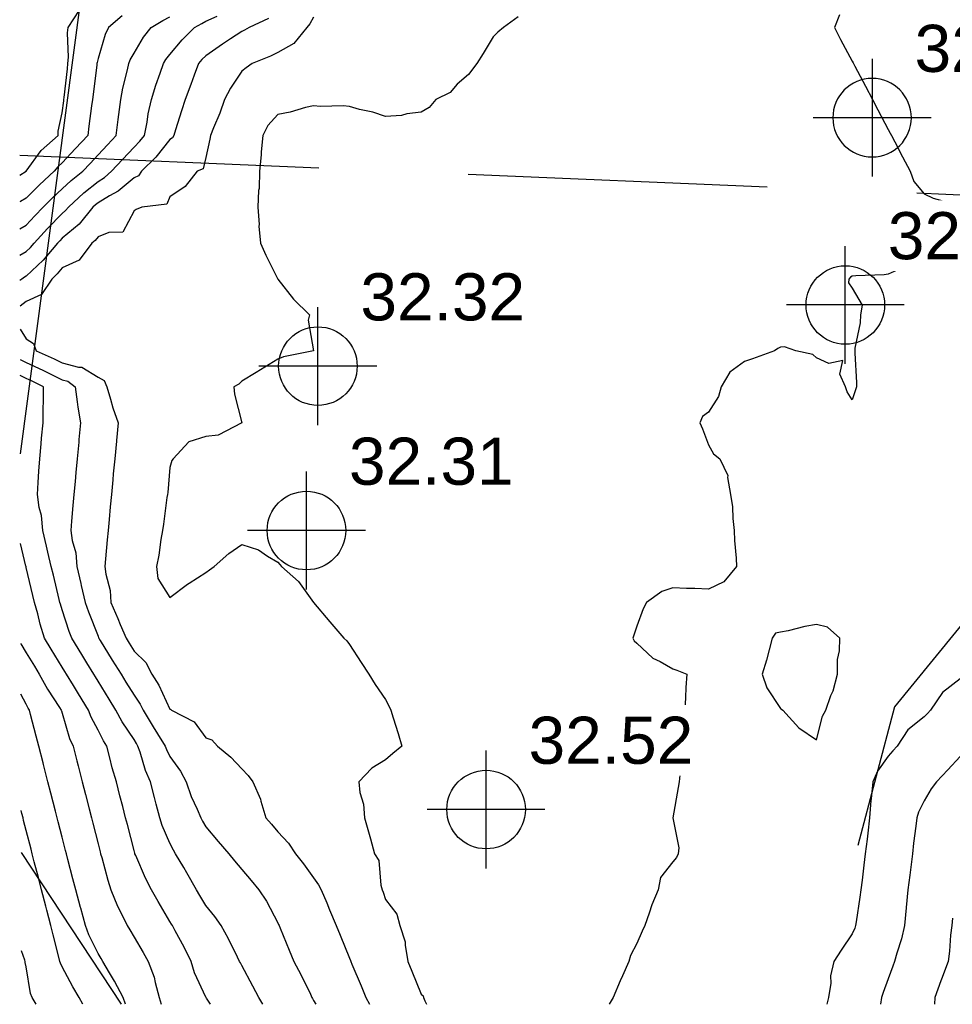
# Model space of a CAD drawing. Header units: feet. Extents: x 3864848 to 3865083, y 295718 to 295949.
# Tile 1 of 7: x 3864848 to 3864926, y 295720 to 295803. Entities that reach past the tile are written whole.
import ezdxf

# ---------------------------------------------------------------- set-up
doc = ezdxf.new("R2010")
doc.units = ezdxf.units.FT
doc.header["$LTSCALE"] = 100
doc.header["$MEASUREMENT"] = 0
doc.linetypes.add('HIDDEN', pattern=[0.375, 0.25, -0.125])
for name, color, linetype in [('C-TOPO-Primaire', 3, 'CONTINUOUS'), ('C-TOPO-Secondaire', 42, 'CONTINUOUS'), ('CL', 4, 'CONTINUOUS'), ('DASH', 3, 'HIDDEN'), ('RPROP', 1, 'CONTINUOUS')]:
    doc.layers.add(name, color=color, linetype=linetype)
doc.layers.add('G-ANNO-DIMS', color=1, linetype='CONTINUOUS', lineweight=30)
doc.styles.add('Arial', font='arial.ttf', dxfattribs={"height": 1200})

# ---------------------------------------------------------------- blocks, each defined once
blk = doc.blocks.new('Cotes d_élévation - Cote d_élévation - Cible remplie-175860-Plan Masse')
at = {"layer": 'G-ANNO-DIMS'}
for p, q in [((0, -3), (0, 3)), ((3, 0), (-3, 0))]:
    blk.add_line(p, q, dxfattribs=at)
blk.add_circle((0, 0), 2, dxfattribs=at)

msp = doc.modelspace()

# ---------------------------------------------------------------- linework, layer by layer
at = {"layer": 'C-TOPO-Primaire', "linetype": 'Continuous'}
for points, elevation in [([(3864848.361, 295783.062), (3864848.891, 295783.364), (3864849.246, 295783.705), (3864849.548, 295784.059), (3864850.663, 295785.287), (3864851.891, 295786.532), (3864852.178, 295786.773), (3864852.413, 295787.059), (3864853.696, 295788.255), (3864854.891, 295789.22), (3864855.415, 295789.535), (3864856.019, 295790.059), (3864856.92, 295791.03), (3864857.891, 295792.085), (3864858.378, 295792.572), (3864858.78, 295793.059), (3864858.989, 295794.157), (3864859.084, 295794.866), (3864859.344, 295796.059), (3864859.712, 295797.239), (3864860.075, 295798.243), (3864860.35, 295799.059), (3864860.56, 295799.39), (3864860.891, 295799.8), (3864861.904, 295801.046), (3864862.946, 295802.059), (3864863.549, 295802.402), (3864863.891, 295802.596), (3864864.836, 295803.005)], 100), ([(3864868.664, 295720.491), (3864868.325, 295721.059), (3864867.826, 295721.995), (3864866.891, 295723.731), (3864866.776, 295723.944), (3864866.713, 295724.059), (3864866.533, 295724.418), (3864865.796, 295725.964), (3864865.18, 295727.059), (3864864.643, 295727.811), (3864863.891, 295728.737), (3864863.403, 295729.571), (3864863.117, 295730.059), (3864862.301, 295731.47), (3864862.045, 295731.906), (3864861.369, 295733.059), (3864861.198, 295733.366), (3864860.891, 295733.952), (3864860.257, 295735.425), (3864860.048, 295736.059), (3864859.756, 295737.194), (3864859.607, 295737.775), (3864859.277, 295739.059), (3864858.845, 295740.014), (3864858.406, 295741.545), (3864858.221, 295742.059), (3864858.095, 295742.264), (3864857.891, 295742.597), (3864856.909, 295744.078), (3864856.38, 295745.059), (3864855.812, 295745.981), (3864854.891, 295747.471), (3864854.666, 295747.834), (3864854.527, 295748.059), (3864853.95, 295749.001), (3864853.525, 295749.693), (3864852.686, 295751.059), (3864852.47, 295751.639), (3864851.891, 295753.446), (3864851.742, 295753.91), (3864851.701, 295754.059), (3864851.641, 295754.309), (3864851.158, 295756.327), (3864850.983, 295757.059), (3864850.697, 295758.254), (3864850.579, 295758.747), (3864850.264, 295760.059), (3864850.151, 295761.32), (3864849.963, 295761.987), (3864849.826, 295763.059), (3864849.894, 295764.062), (3864849.942, 295765.008), (3864850.016, 295766.059), (3864850.132, 295767.301), (3864850.177, 295767.774), (3864850.297, 295769.059), (3864850.305, 295770.473), (3864850.318, 295770.633), (3864850.324, 295772.059), (3864849.376, 295772.545), (3864848.891, 295772.768), (3864848.383, 295773.006)], 100), ([(3864926.891, 295747.672), (3864925.427, 295746.523), (3864924.411, 295745.059), (3864924.16, 295744.79), (3864923.891, 295744.499), (3864922.525, 295743.426), (3864921.626, 295742.059), (3864921.278, 295741.672), (3864920.891, 295741.202), (3864919.989, 295739.962), (3864919.596, 295739.059), (3864919.468, 295737.637), (3864919.45, 295737.5), (3864919.332, 295736.059), (3864919.175, 295734.775), (3864919.118, 295734.286), (3864918.969, 295733.059), (3864918.853, 295732.097), (3864918.7, 295730.868), (3864918.602, 295730.059), (3864918.523, 295729.428), (3864918.203, 295727.371), (3864918.162, 295727.059), (3864918.091, 295726.86), (3864917.891, 295726.363), (3864916.946, 295725.005), (3864916.355, 295724.059), (3864916.068, 295722.882), (3864916.096, 295722.265), (3864915.913, 295721.059), (3864915.774, 295720.491)], 110), ([(3864849.71, 295720.491), (3864849.371, 295721.059), (3864849.238, 295721.406), (3864848.891, 295723.631), (3864848.813, 295723.981), (3864848.804, 295724.059), (3864848.764, 295724.186), (3864848.488, 295724.955)], 90)]:
    msp.add_lwpolyline(points, dxfattribs=dict(at, elevation=elevation))
at = {"layer": 'C-TOPO-Secondaire', "linetype": 'Continuous'}
for points, elevation in [([(3864848.346, 295789.747), (3864848.891, 295790.059), (3864850.143, 295791.807), (3864851.546, 295793.059), (3864851.543, 295793.407), (3864851.891, 295794.934), (3864852.018, 295795.933), (3864852.034, 295796.059), (3864852.053, 295796.222), (3864852.323, 295798.628), (3864852.375, 295799.059), (3864852.427, 295799.595), (3864852.332, 295801.618), (3864852.391, 295802.059), (3864853.343, 295803.511)], 94), ([(3864916.83, 295803.12), (3864916.391, 295802.059), (3864916.908, 295801.076), (3864917.891, 295799.253), (3864917.959, 295799.127), (3864917.994, 295799.059), (3864918.109, 295798.841), (3864918.988, 295797.157), (3864919.575, 295796.059), (3864920.029, 295795.197), (3864920.891, 295793.56), (3864921.062, 295793.23), (3864921.15, 295793.059), (3864921.437, 295792.514), (3864922.091, 295791.259), (3864922.733, 295790.059), (3864923.028, 295789.197), (3864923.891, 295788.174), (3864924.641, 295787.809), (3864926.691, 295787.259)], 108), ([(3864856.903, 295803.047), (3864855.768, 295802.059), (3864855.478, 295801.472), (3864854.891, 295799.473), (3864854.803, 295799.148), (3864854.794, 295799.059), (3864854.781, 295798.949), (3864854.466, 295796.485), (3864854.415, 295796.059), (3864854.344, 295795.513), (3864854.124, 295793.827), (3864854.025, 295793.059), (3864852.999, 295791.952), (3864851.891, 295790.771), (3864851.519, 295790.432), (3864851.235, 295790.059), (3864850.01, 295788.94), (3864848.891, 295787.812), (3864848.413, 295787.537), (3864848.351, 295787.502)], 96), ([(3864848.356, 295785.251), (3864848.891, 295785.559), (3864849.604, 295786.347), (3864850.306, 295787.059), (3864851.096, 295787.855), (3864851.891, 295788.585), (3864852.656, 295789.294), (3864853.619, 295790.059), (3864854.235, 295790.716), (3864854.891, 295791.424), (3864855.678, 295792.272), (3864856.403, 295793.059), (3864856.573, 295794.378), (3864856.626, 295794.794), (3864856.788, 295796.059), (3864856.959, 295796.991), (3864857.35, 295798.519), (3864857.462, 295799.059), (3864857.58, 295799.371), (3864857.891, 295799.924), (3864858.69, 295801.26), (3864859.319, 295802.059), (3864860.288, 295802.663), (3864860.891, 295802.956)], 98), ([(3864869.121, 295802.829), (3864867.497, 295802.059), (3864867.109, 295801.841), (3864866.891, 295801.744), (3864865.958, 295801.126), (3864865.272, 295800.678), (3864863.891, 295799.71), (3864863.562, 295799.389), (3864863.288, 295799.059), (3864862.923, 295798.091), (3864862.631, 295797.319), (3864862.156, 295796.059), (3864861.854, 295795.097), (3864861.362, 295793.531), (3864861.215, 295793.059), (3864861.103, 295792.848), (3864860.891, 295792.707), (3864859.707, 295791.244), (3864858.523, 295790.059), (3864858.264, 295789.686), (3864857.891, 295789.509), (3864856.561, 295788.39), (3864855.831, 295788), (3864854.891, 295787.434), (3864854.684, 295787.267), (3864854.461, 295787.059), (3864853.301, 295785.649), (3864851.891, 295784.463), (3864851.691, 295784.26), (3864851.509, 295784.059), (3864850.304, 295782.647), (3864848.891, 295781.288), (3864848.746, 295781.205), (3864848.516, 295781.059), (3864848.365, 295780.948)], 102), ([(3864872.891, 295802.921), (3864872.584, 295802.366), (3864872.329, 295802.059), (3864871.231, 295800.72), (3864869.891, 295799.983), (3864869.285, 295799.665), (3864867.754, 295799.059), (3864867.249, 295798.702), (3864866.891, 295798.417), (3864865.954, 295796.997), (3864865.438, 295796.059), (3864865.049, 295794.902), (3864864.53, 295793.699), (3864864.282, 295793.059), (3864864.218, 295792.732), (3864863.891, 295791.197), (3864863.677, 295790.274), (3864863.174, 295790.059), (3864862.172, 295788.779), (3864860.891, 295787.917), (3864860.633, 295787.318), (3864858.558, 295787.059), (3864858.08, 295786.871), (3864857.891, 295786.767), (3864856.962, 295784.988), (3864855.79, 295784.958), (3864854.891, 295784.591), (3864854.657, 295784.293), (3864854.368, 295784.059), (3864853.316, 295782.635), (3864851.891, 295781.987), (3864851.468, 295781.482), (3864851.027, 295781.059), (3864850.175, 295779.776), (3864848.891, 295779.192), (3864848.37, 295778.784)], 104), ([(3864889.982, 295802.969), (3864888.748, 295802.059), (3864888.282, 295801.668), (3864887.891, 295801.277), (3864887.048, 295799.902), (3864886.513, 295799.059), (3864885.821, 295798.129), (3864884.891, 295797.345), (3864884.31, 295796.64), (3864883.091, 295796.059), (3864882.558, 295795.393), (3864881.891, 295794.988), (3864880.691, 295794.859), (3864880.244, 295794.707), (3864878.891, 295794.622), (3864877.829, 295794.998), (3864876.728, 295795.222), (3864875.891, 295795.459), (3864875.358, 295795.526), (3864873.478, 295795.472), (3864872.891, 295795.528), (3864872.208, 295795.377), (3864870.948, 295795.002), (3864869.891, 295794.809), (3864869.074, 295793.877), (3864868.656, 295793.059), (3864868.525, 295791.694), (3864868.523, 295791.427), (3864868.364, 295790.059), (3864868.332, 295788.618), (3864868.293, 295788.461), (3864868.243, 295787.059), (3864868.335, 295785.616), (3864868.307, 295785.475), (3864868.466, 295784.059), (3864868.9, 295783.068), (3864869.891, 295781.059), (3864871.215, 295779.383), (3864872.538, 295778.059), (3864872.447, 295777.615), (3864872.891, 295775.059), (3864870.384, 295774.566), (3864869.891, 295774.367), (3864868.462, 295773.488), (3864868.091, 295773.259), (3864866.891, 295772.521), (3864866.66, 295772.29), (3864866.224, 295772.059), (3864866.276, 295771.444), (3864866.891, 295769.059), (3864864.917, 295768.033), (3864863.891, 295767.912), (3864862.475, 295767.475), (3864861.152, 295766.059), (3864861.043, 295765.908), (3864860.891, 295765.31), (3864860.707, 295763.243), (3864860.679, 295763.059), (3864860.639, 295762.808), (3864860.366, 295760.584), (3864860.276, 295760.059), (3864860.141, 295759.309), (3864859.962, 295757.988), (3864859.777, 295757.059), (3864859.871, 295756.04), (3864860.891, 295754.46), (3864862.363, 295755.588), (3864862.506, 295755.675), (3864863.891, 295756.56), (3864864.184, 295756.767), (3864864.583, 295757.059), (3864865.82, 295758.131), (3864866.891, 295758.878), (3864868.286, 295758.455), (3864869.034, 295757.917), (3864869.891, 295757.412), (3864870.058, 295757.226), (3864870.207, 295757.059), (3864871.632, 295755.8), (3864872.891, 295754.059), (3864874.262, 295752.431), (3864875.417, 295751.059), (3864875.666, 295750.835), (3864875.891, 295750.53), (3864876.879, 295749.048), (3864877.506, 295748.059), (3864878.044, 295747.212), (3864878.891, 295745.942), (3864879.197, 295745.366), (3864879.332, 295745.059), (3864879.529, 295744.421), (3864879.946, 295743.114), (3864880.262, 295742.059), (3864879.523, 295741.428), (3864878.891, 295740.917), (3864877.744, 295740.207), (3864876.662, 295739.059), (3864876.762, 295738.189), (3864877.049, 295737.217), (3864877.136, 295736.059), (3864877.533, 295734.702), (3864877.632, 295734.319), (3864877.98, 295733.059), (3864878.328, 295732.496), (3864878.499, 295730.452), (3864878.621, 295730.059), (3864878.698, 295729.867), (3864878.891, 295729.249), (3864879.85, 295728.018), (3864880.1, 295727.059), (3864880.55, 295725.719), (3864880.529, 295725.422), (3864880.772, 295724.059), (3864881.099, 295723.267), (3864881.891, 295721.348), (3864882.031, 295721.199), (3864882.06, 295721.059), (3864882.174, 295720.776), (3864882.321, 295720.491)], 106), ([(3864926.891, 295781.959), (3864925.443, 295782.611), (3864925.368, 295782.583), (3864923.891, 295782.762), (3864922.631, 295782.319), (3864921.641, 295781.809), (3864920.891, 295781.473), (3864920.538, 295781.412), (3864918.172, 295781.341), (3864917.891, 295781.303), (3864917.726, 295781.225), (3864917.591, 295781.059), (3864917.575, 295780.744), (3864917.891, 295780.309), (3864918.722, 295778.89), (3864918.566, 295778.059), (3864918.542, 295777.409), (3864918.109, 295775.278), (3864918.098, 295775.059), (3864918.094, 295774.856), (3864918.249, 295772.418), (3864918.244, 295772.059), (3864918.155, 295771.796), (3864917.891, 295770.969), (3864917.462, 295771.631), (3864917.32, 295772.059), (3864916.848, 295773.103), (3864917.091, 295774.26), (3864915.935, 295774.016), (3864914.891, 295774.488), (3864914.598, 295774.767), (3864913.177, 295775.059), (3864912.237, 295775.406), (3864911.891, 295775.359), (3864911.682, 295775.269), (3864911.391, 295775.059), (3864909.563, 295774.388), (3864908.891, 295774.177), (3864907.664, 295773.287), (3864906.927, 295772.059), (3864906.711, 295771.239), (3864905.891, 295769.948), (3864905.364, 295769.587), (3864905.141, 295769.059), (3864905.369, 295768.538), (3864905.891, 295767.213), (3864906.308, 295766.476), (3864906.829, 295766.059), (3864907.487, 295764.655), (3864907.454, 295764.496), (3864907.705, 295763.059), (3864907.881, 295762.05), (3864907.901, 295761.049), (3864908.034, 295760.059), (3864908.056, 295759.225), (3864908.196, 295757.754), (3864908.218, 295757.059), (3864907.165, 295755.786), (3864905.891, 295755.16), (3864904.733, 295755.217), (3864904.049, 295755.217), (3864902.891, 295755.282), (3864901.987, 295754.964), (3864900.691, 295754.059), (3864900.424, 295753.526), (3864899.891, 295752.059), (3864899.641, 295751.31), (3864899.558, 295751.059), (3864899.669, 295750.837), (3864899.891, 295750.646), (3864901.23, 295749.399), (3864901.841, 295749.109), (3864902.891, 295748.506), (3864903.224, 295748.393), (3864904.058, 295748.059), (3864903.996, 295746.954), (3864903.95, 295746.118), (3864903.891, 295745.059), (3864903.838, 295744.112), (3864903.773, 295742.942), (3864903.724, 295742.059), (3864903.66, 295741.29), (3864903.472, 295739.64), (3864903.42, 295739.059), (3864903.353, 295738.598), (3864902.891, 295736.059), (3864903.4, 295733.568), (3864903.346, 295733.059), (3864903.194, 295732.756), (3864902.891, 295732.378), (3864901.881, 295731.069), (3864901.677, 295730.059), (3864901.141, 295728.809), (3864900.922, 295728.091), (3864900.551, 295727.059), (3864900.346, 295726.604), (3864899.891, 295725.559), (3864899.371, 295724.579), (3864899.231, 295724.059), (3864898.691, 295722.859), (3864898.5, 295722.45), (3864897.91, 295721.059), (3864897.577, 295720.491)], 108), ([(3864848.374, 295776.863), (3864848.891, 295776.059), (3864849.506, 295775.674), (3864849.73, 295775.059), (3864851.23, 295774.398), (3864851.891, 295774.071), (3864853.256, 295773.695), (3864853.525, 295773.694), (3864854.891, 295772.861), (3864855.41, 295772.578), (3864855.609, 295772.059), (3864855.932, 295771.019), (3864856.128, 295770.297), (3864856.556, 295769.059), (3864856.421, 295767.59), (3864856.416, 295767.534), (3864856.282, 295766.059), (3864856.162, 295764.788), (3864856.115, 295764.284), (3864856, 295763.059), (3864855.91, 295762.04), (3864855.817, 295760.985), (3864855.735, 295760.059), (3864855.662, 295759.288), (3864855.512, 295757.68), (3864855.454, 295757.059), (3864855.526, 295756.424), (3864855.888, 295755.056), (3864855.969, 295754.059), (3864856.532, 295752.701), (3864856.746, 295752.204), (3864857.232, 295751.059), (3864857.483, 295750.652), (3864857.891, 295749.992), (3864858.877, 295749.045), (3864859.391, 295748.059), (3864859.978, 295747.146), (3864860.891, 295745.143), (3864860.957, 295745.125), (3864861.034, 295745.059), (3864862.907, 295744.076), (3864863.891, 295742.752), (3864864.403, 295742.571), (3864864.855, 295742.059), (3864865.968, 295741.136), (3864866.891, 295740.16), (3864867.434, 295739.603), (3864867.821, 295739.059), (3864868.457, 295737.625), (3864868.484, 295737.466), (3864868.91, 295736.059), (3864869.363, 295735.531), (3864869.891, 295734.887), (3864870.792, 295733.96), (3864871.377, 295733.059), (3864872.052, 295732.22), (3864872.891, 295731.059), (3864873.301, 295730.47), (3864873.534, 295730.059), (3864873.986, 295728.965), (3864874.223, 295728.391), (3864874.772, 295727.059), (3864875.099, 295726.267), (3864875.891, 295724.348), (3864875.975, 295724.144), (3864876.01, 295724.059), (3864876.095, 295723.855), (3864876.86, 295722.029), (3864877.261, 295721.059), (3864877.572, 295720.491)], 104), ([(3864848.38, 295774.332), (3864848.891, 295774.093), (3864850.283, 295773.452), (3864850.725, 295773.226), (3864851.891, 295772.65), (3864852.353, 295772.522), (3864852.964, 295772.059), (3864853.155, 295770.796), (3864853.186, 295770.355), (3864853.422, 295769.059), (3864853.294, 295767.656), (3864853.274, 295767.443), (3864853.148, 295766.059), (3864853.042, 295764.908), (3864852.974, 295764.143), (3864852.875, 295763.059), (3864852.795, 295762.155), (3864852.68, 295760.848), (3864852.61, 295760.059), (3864852.717, 295759.233), (3864853.02, 295758.188), (3864853.121, 295757.059), (3864853.455, 295755.623), (3864853.49, 295755.461), (3864853.807, 295754.059), (3864854.085, 295753.254), (3864854.891, 295751.225), (3864854.939, 295751.107), (3864854.959, 295751.059), (3864855.068, 295750.882), (3864856.076, 295749.244), (3864856.807, 295748.059), (3864857.221, 295747.39), (3864857.891, 295746.3), (3864858.395, 295745.563), (3864858.652, 295745.059), (3864859.504, 295743.672), (3864859.862, 295743.089), (3864860.493, 295742.059), (3864860.599, 295741.767), (3864860.891, 295741.199), (3864861.783, 295739.952), (3864862.236, 295739.059), (3864862.671, 295737.839), (3864863.165, 295736.786), (3864863.47, 295736.059), (3864863.617, 295735.785), (3864863.891, 295735.301), (3864864.921, 295734.09), (3864865.798, 295733.059), (3864866.299, 295732.467), (3864866.891, 295731.76), (3864867.666, 295730.834), (3864868.321, 295730.059), (3864868.945, 295729.113), (3864869.891, 295727.305), (3864869.973, 295727.142), (3864870.01, 295727.059), (3864870.094, 295726.857), (3864870.852, 295725.02), (3864871.248, 295724.059), (3864871.821, 295722.99), (3864872.624, 295721.326), (3864872.758, 295721.059), (3864872.806, 295720.974), (3864872.891, 295720.816), (3864873.068, 295720.491)], 102), ([(3864864.269, 295720.491), (3864863.949, 295721.001), (3864863.913, 295721.059), (3864863.905, 295721.074), (3864863.891, 295721.1), (3864862.941, 295723.109), (3864862.661, 295724.059), (3864862.091, 295725.259), (3864861.334, 295726.617), (3864861.099, 295727.059), (3864861.022, 295727.19), (3864860.891, 295727.414), (3864859.915, 295729.083), (3864859.344, 295730.059), (3864858.848, 295731.016), (3864858.045, 295732.906), (3864857.974, 295733.059), (3864857.951, 295733.12), (3864857.891, 295733.337), (3864857.334, 295735.503), (3864857.191, 295736.059), (3864856.949, 295737.002), (3864856.721, 295737.889), (3864856.42, 295739.059), (3864856.078, 295740.246), (3864855.876, 295741.075), (3864855.611, 295742.059), (3864855.332, 295742.5), (3864854.891, 295743.377), (3864854.315, 295744.484), (3864854.104, 295745.059), (3864853.259, 295746.427), (3864852.837, 295747.114), (3864852.255, 295748.059), (3864852.116, 295748.285), (3864851.891, 295748.652), (3864850.976, 295750.144), (3864850.414, 295751.059), (3864850.066, 295752.235), (3864849.852, 295753.098), (3864849.588, 295754.059), (3864849.454, 295754.622), (3864848.891, 295756.971), (3864848.874, 295757.042), (3864848.87, 295757.059), (3864848.863, 295757.087), (3864848.413, 295758.966)], 98), ([(3864848.432, 295750.615), (3864848.437, 295750.605), (3864848.891, 295749.837), (3864849.567, 295748.736), (3864849.982, 295748.059), (3864850.653, 295746.821), (3864851.674, 295745.276), (3864851.811, 295745.059), (3864851.829, 295744.997), (3864851.891, 295744.802), (3864852.517, 295742.686), (3864852.805, 295742.059), (3864853.114, 295740.837), (3864853.226, 295740.394), (3864853.562, 295739.059), (3864853.834, 295738.003), (3864854.141, 295736.809), (3864854.334, 295736.059), (3864854.448, 295735.616), (3864854.891, 295733.893), (3864855.061, 295733.23), (3864855.105, 295733.059), (3864855.197, 295732.753), (3864855.703, 295730.871), (3864855.969, 295730.059), (3864856.514, 295728.683), (3864856.793, 295728.157), (3864857.321, 295727.059), (3864857.532, 295726.701), (3864857.891, 295726.092), (3864858.643, 295724.811), (3864859.087, 295724.059), (3864859.578, 295722.746), (3864859.652, 295722.298), (3864859.994, 295721.059), (3864860.161, 295720.491)], 96), ([(3864857.175, 295720.491), (3864856.993, 295721.059), (3864856.249, 295722.417), (3864855.838, 295723.112), (3864855.29, 295724.059), (3864855.142, 295724.31), (3864854.891, 295724.737), (3864854.115, 295726.284), (3864853.837, 295727.059), (3864853.436, 295728.514), (3864853.416, 295728.585), (3864853.02, 295730.059), (3864852.789, 295730.957), (3864852.372, 295732.579), (3864852.248, 295733.059), (3864852.175, 295733.344), (3864851.891, 295734.448), (3864851.561, 295735.73), (3864851.477, 295736.059), (3864851.333, 295736.617), (3864850.948, 295738.116), (3864850.705, 295739.059), (3864850.34, 295740.508), (3864850.305, 295740.645), (3864849.948, 295742.059), (3864849.707, 295742.876), (3864849.257, 295744.694), (3864849.157, 295745.059), (3864849.054, 295745.222), (3864848.891, 295745.543), (3864848.441, 295746.404)], 94), ([(3864926.891, 295741.179), (3864925.87, 295740.08), (3864924.921, 295739.059), (3864924.467, 295738.483), (3864923.891, 295737.49), (3864923.412, 295736.539), (3864923.279, 295736.059), (3864923.192, 295735.36), (3864923.014, 295733.937), (3864922.904, 295733.059), (3864922.767, 295731.936), (3864922.684, 295731.266), (3864922.538, 295730.059), (3864922.396, 295728.565), (3864922.396, 295728.555), (3864922.253, 295727.059), (3864921.986, 295725.964), (3864921.602, 295724.771), (3864921.406, 295724.059), (3864921.269, 295723.681), (3864920.891, 295722.622), (3864920.481, 295721.469), (3864920.34, 295721.059), (3864920.235, 295720.491)], 112), ([(3864853.624, 295720.491), (3864853.305, 295721.059), (3864852.784, 295721.953), (3864851.891, 295723.611), (3864851.745, 295723.913), (3864851.704, 295724.059), (3864851.64, 295724.31), (3864851.128, 295726.297), (3864850.934, 295727.059), (3864850.603, 295728.348), (3864850.516, 295728.684), (3864850.162, 295730.059), (3864849.902, 295731.071), (3864849.564, 295732.386), (3864849.391, 295733.059), (3864849.289, 295733.457), (3864848.891, 295735.004), (3864848.67, 295735.838), (3864848.62, 295736.059), (3864848.527, 295736.424), (3864848.462, 295736.675)], 92), ([(3864926.259, 295727.692), (3864926.2, 295727.059), (3864926.102, 295726.27), (3864926.009, 295724.942), (3864925.884, 295724.059), (3864925.346, 295722.604), (3864925.295, 295722.463), (3864924.78, 295721.059), (3864924.742, 295720.491)], 114)]:
    msp.add_lwpolyline(points, dxfattribs=dict(at, elevation=elevation))
at = {"layer": 'C-TOPO-Secondaire', "linetype": 'Continuous', "elevation": 108}
msp.add_lwpolyline([(3864914.891, 295752.21), (3864913.92, 295752.031), (3864912.52, 295751.688), (3864911.891, 295751.559), (3864911.471, 295751.48), (3864911.204, 295751.059), (3864910.935, 295750.103), (3864910.723, 295749.228), (3864910.356, 295748.059), (3864910.743, 295746.912), (3864911.891, 295745.19), (3864911.966, 295745.135), (3864912.091, 295745.059), (3864913.417, 295743.586), (3864914.891, 295742.589), (3864915.391, 295744.559), (3864915.683, 295745.059), (3864916.108, 295746.277), (3864916.281, 295746.67), (3864916.648, 295748.059), (3864916.657, 295749.294), (3864916.832, 295750.001), (3864916.845, 295751.059), (3864915.809, 295751.978), (3864914.891, 295752.21)], close=True, dxfattribs=at)
at = {"layer": 'CL'}
for p, q in [((3864945.151, 295774.421), (3864921.419, 295745.343)), ((3864921.419, 295745.343), (3864918.339, 295733.758))]:
    msp.add_line(p, q, dxfattribs=at)
at = {"layer": 'DASH'}
msp.add_line((3864848.342, 295791.395), (3865069.286, 295782.119), dxfattribs=at)
at = {"layer": 'RPROP'}
for p, q in [((3864848.397, 295766.46), (3864866.74, 295904.081)), ((3864848.397, 295766.459), (3864866.74, 295904.081)), ((3864848.47, 295733.17), (3864856.828, 295720.491)), ((3864848.47, 295733.17), (3864856.828, 295720.491))]:
    msp.add_line(p, q, dxfattribs=at)

# ---------------------------------------------------------------- block references
at = {"layer": 'G-ANNO-DIMS', "extrusion": (0, 0, -1), "xscale": 1.64041994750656, "yscale": 1.64041994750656, "zscale": 1.64041994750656, "rotation": 180}
msp.add_blockref('Cotes d_élévation - Cote d_élévation - Cible remplie-175860-Plan Masse', (-3864919.542, 295794.536), dxfattribs=at)
at = {"layer": 'G-ANNO-DIMS', "xscale": 1.64041994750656, "yscale": 1.64041994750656, "zscale": 1.64041994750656}
for p in [(3864917.307, 295778.894), (3864873.252, 295773.786), (3864872.294, 295760.058), (3864887.299, 295736.754)]:
    msp.add_blockref('Cotes d_élévation - Cote d_élévation - Cible remplie-175860-Plan Masse', p, dxfattribs=at)

# ---------------------------------------------------------------- next in the draw order: texts
at = {"layer": 'G-ANNO-DIMS', "char_height": 3.937, "width": 16.48458, "attachment_point": 1, "line_spacing_factor": 0.941778, "style": 'Arial', "bg_fill": 3, "box_fill_scale": 1.25, "bg_fill_color": 256, "bg_fill_true_color": 13158600, "bg_fill_transparency": 0}
for s, insert in [('32.92', (3864923.09, 295802.294)), ('32.92', (3864920.855, 295786.651)), ('32.32', (3864876.8, 295781.543)), ('32.31', (3864875.842, 295767.816)), ('32.52', (3864890.847, 295744.511))]:
    msp.add_mtext(s, dxfattribs=dict(at, insert=insert))

doc.saveas('drawing.dxf')
